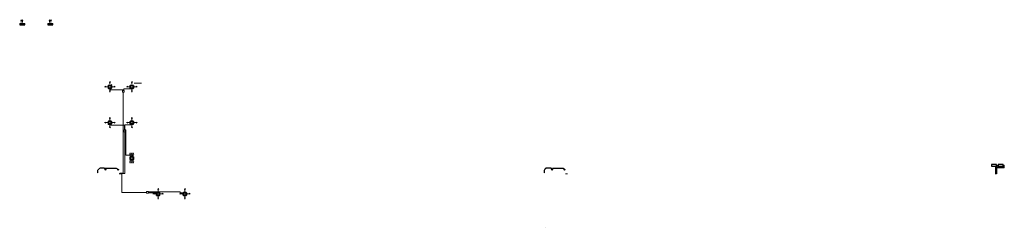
# Model space of a CAD drawing. Header units: millimetres. Extents: x -120036 to 303429, y -13674 to 42257.
# Tile 5 of 5: x 118549 to 303429, y -6554 to 32452. Entities that reach past the tile are written whole.
import ezdxf

# ---------------------------------------------------------------- set-up
doc = ezdxf.new("R2010")
doc.units = ezdxf.units.MM
doc.linetypes.add('Carkovana', pattern=[0.21, 0.15, -0.06])
doc.layers.add('Standard', color=7, linetype='Continuous', lineweight=25)
doc.layers.add('ZAM_-_POHLEDY_Pero_č.__2', color=7, linetype='Continuous', lineweight=13)

# ---------------------------------------------------------------- blocks, each defined once
blk = doc.blocks.new('KOMPLEXNÍ OBJEKT_2')
at = {"layer": 'ZAM_-_POHLEDY_Pero_č.__2', "color": 0, "linetype": 'Continuous', "lineweight": 25}
for radius in [80, 50]:
    blk.add_circle((-98135871, -465514068), radius, dxfattribs=at)
blk = doc.blocks.new('KOMPLEXNÍ OBJEKT_3')
at = {"layer": 'ZAM_-_POHLEDY_Pero_č.__2', "color": 0, "linetype": 'Continuous', "lineweight": 25}
for radius in [80, 50]:
    blk.add_circle((-98138201, -465514068), radius, dxfattribs=at)
blk = doc.blocks.new('KOMPLEXNÍ OBJEKT_4')
at = {"layer": 'ZAM_-_POHLEDY_Pero_č.__2', "color": 0, "linetype": 'Continuous', "lineweight": 25}
for radius in [80, 50]:
    blk.add_circle((-98052038, -465514068), radius, dxfattribs=at)
blk = doc.blocks.new('KOMPLEXNÍ OBJEKT_5')
at = {"layer": 'ZAM_-_POHLEDY_Pero_č.__2', "color": 0, "linetype": 'Continuous', "lineweight": 25}
for radius in [80, 50]:
    blk.add_circle((-98054368, -465514068), radius, dxfattribs=at)
blk = doc.blocks.new('KOMPLEXNÍ OBJEKT_20')
at = {"layer": 'Standard', "color": 0, "linetype": 'Continuous', "lineweight": 35}
for p, q in [((-98123623, -465518858), (-98123623, -465518388)), ((-98123573, -465518338), (-98123103, -465518338)), ((-98123103, -465518908), (-98123573, -465518908)), ((-98123053, -465518388), (-98123053, -465518858))]:
    blk.add_line(p, q, dxfattribs=at)
at = {"layer": 'Standard', "color": 0, "linetype": 'Continuous', "lineweight": 13}
for points in [[(-98123598, -465518407), (-98123571, -465518407), (-98123571, -465518834), (-98123598, -465518834), (-98123598, -465518407)], [(-98123133, -465518369), (-98123133, -465518403), (-98123550, -465518403), (-98123550, -465518369), (-98123133, -465518369)], [(-98123133, -465518877), (-98123133, -465518842), (-98123550, -465518842), (-98123550, -465518877), (-98123133, -465518877)], [(-98123151, -465518448), (-98123151, -465518784), (-98123525, -465518784), (-98123525, -465518448), (-98123151, -465518448)], [(-98123084, -465518407), (-98123112, -465518407), (-98123112, -465518834), (-98123084, -465518834), (-98123084, -465518407)]]:
    blk.add_lwpolyline(points, close=True, dxfattribs=at)
at = {"layer": 'Standard', "color": 0, "linetype": 'Continuous', "lineweight": 35}
for centre, start, end in [((-98123573, -465518388), 90, 180), ((-98123573, -465518858), 180, 270), ((-98123103, -465518388), 0, 90), ((-98123103, -465518858), 270, 0)]:
    blk.add_arc(centre, 50, start, end, dxfattribs=at)
blk = doc.blocks.new('KOMPLEXNÍ OBJEKT_21')
at = {"layer": 'Standard', "color": 0, "linetype": 'Continuous', "lineweight": 35}
for p, q in [((-98128643, -465518858), (-98128643, -465518388)), ((-98128593, -465518338), (-98128123, -465518338)), ((-98128123, -465518908), (-98128593, -465518908)), ((-98128073, -465518388), (-98128073, -465518858))]:
    blk.add_line(p, q, dxfattribs=at)
at = {"layer": 'Standard', "color": 0, "linetype": 'Continuous', "lineweight": 13}
for points in [[(-98128618, -465518407), (-98128591, -465518407), (-98128591, -465518834), (-98128618, -465518834), (-98128618, -465518407)], [(-98128153, -465518369), (-98128153, -465518403), (-98128570, -465518403), (-98128570, -465518369), (-98128153, -465518369)], [(-98128153, -465518877), (-98128153, -465518842), (-98128570, -465518842), (-98128570, -465518877), (-98128153, -465518877)], [(-98128171, -465518448), (-98128171, -465518784), (-98128545, -465518784), (-98128545, -465518448), (-98128171, -465518448)], [(-98128104, -465518407), (-98128132, -465518407), (-98128132, -465518834), (-98128104, -465518834), (-98128104, -465518407)]]:
    blk.add_lwpolyline(points, close=True, dxfattribs=at)
at = {"layer": 'Standard', "color": 0, "linetype": 'Continuous', "lineweight": 35}
for centre, start, end in [((-98128593, -465518388), 90, 180), ((-98128593, -465518858), 180, 270), ((-98128123, -465518388), 0, 90), ((-98128123, -465518858), 270, 0)]:
    blk.add_arc(centre, 50, start, end, dxfattribs=at)
blk = doc.blocks.new('KOMPLEXNÍ OBJEKT_22')
at = {"layer": 'Standard', "color": 0, "linetype": 'Continuous', "lineweight": 35}
for p, q in [((-98133570, -465498750), (-98133570, -465498280)), ((-98133520, -465498230), (-98133050, -465498230)), ((-98133050, -465498800), (-98133520, -465498800)), ((-98133000, -465498280), (-98133000, -465498750))]:
    blk.add_line(p, q, dxfattribs=at)
at = {"layer": 'Standard', "color": 0, "linetype": 'Continuous', "lineweight": 13}
for points in [[(-98133545, -465498300), (-98133517, -465498300), (-98133517, -465498727), (-98133545, -465498727), (-98133545, -465498300)], [(-98133079, -465498261), (-98133079, -465498296), (-98133496, -465498296), (-98133496, -465498261), (-98133079, -465498261)], [(-98133079, -465498769), (-98133079, -465498734), (-98133496, -465498734), (-98133496, -465498769), (-98133079, -465498769)], [(-98133097, -465498341), (-98133097, -465498676), (-98133472, -465498676), (-98133472, -465498341), (-98133097, -465498341)], [(-98133031, -465498300), (-98133058, -465498300), (-98133058, -465498727), (-98133031, -465498727), (-98133031, -465498300)]]:
    blk.add_lwpolyline(points, close=True, dxfattribs=at)
at = {"layer": 'Standard', "color": 0, "linetype": 'Continuous', "lineweight": 35}
for centre, start, end in [((-98133520, -465498280), 90, 180), ((-98133520, -465498750), 180, 270), ((-98133050, -465498280), 0, 90), ((-98133050, -465498750), 270, 0)]:
    blk.add_arc(centre, 50, start, end, dxfattribs=at)
blk = doc.blocks.new('KOMPLEXNÍ OBJEKT_23')
at = {"layer": 'Standard', "color": 0, "linetype": 'Continuous', "lineweight": 35}
for p, q in [((-98137700, -465498750), (-98137700, -465498280)), ((-98137650, -465498230), (-98137180, -465498230)), ((-98137180, -465498800), (-98137650, -465498800)), ((-98137130, -465498280), (-98137130, -465498750))]:
    blk.add_line(p, q, dxfattribs=at)
at = {"layer": 'Standard', "color": 0, "linetype": 'Continuous', "lineweight": 13}
for points in [[(-98137675, -465498300), (-98137647, -465498300), (-98137647, -465498727), (-98137675, -465498727), (-98137675, -465498300)], [(-98137209, -465498261), (-98137209, -465498296), (-98137626, -465498296), (-98137626, -465498261), (-98137209, -465498261)], [(-98137209, -465498769), (-98137209, -465498734), (-98137626, -465498734), (-98137626, -465498769), (-98137209, -465498769)], [(-98137227, -465498341), (-98137227, -465498676), (-98137602, -465498676), (-98137602, -465498341), (-98137227, -465498341)], [(-98137161, -465498300), (-98137188, -465498300), (-98137188, -465498727), (-98137161, -465498727), (-98137161, -465498300)]]:
    blk.add_lwpolyline(points, close=True, dxfattribs=at)
at = {"layer": 'Standard', "color": 0, "linetype": 'Continuous', "lineweight": 35}
for centre, start, end in [((-98137650, -465498280), 90, 180), ((-98137650, -465498750), 180, 270), ((-98137180, -465498280), 0, 90), ((-98137180, -465498750), 270, 0)]:
    blk.add_arc(centre, 50, start, end, dxfattribs=at)
blk = doc.blocks.new('KOMPLEXNÍ OBJEKT_24')
at = {"layer": 'Standard', "color": 0, "linetype": 'Continuous', "lineweight": 35}
for p, q in [((-98133570, -465505480), (-98133570, -465505010)), ((-98133520, -465504960), (-98133050, -465504960)), ((-98133000, -465505010), (-98133000, -465505480)), ((-98133050, -465505530), (-98133520, -465505530))]:
    blk.add_line(p, q, dxfattribs=at)
at = {"layer": 'Standard', "color": 0, "linetype": 'Continuous', "lineweight": 13}
for points in [[(-98133545, -465505029), (-98133517, -465505029), (-98133517, -465505456), (-98133545, -465505456), (-98133545, -465505029)], [(-98133079, -465504991), (-98133079, -465505025), (-98133496, -465505025), (-98133496, -465504991), (-98133079, -465504991)], [(-98133097, -465505070), (-98133097, -465505406), (-98133472, -465505406), (-98133472, -465505070), (-98133097, -465505070)], [(-98133031, -465505029), (-98133058, -465505029), (-98133058, -465505456), (-98133031, -465505456), (-98133031, -465505029)], [(-98133079, -465505499), (-98133079, -465505464), (-98133496, -465505464), (-98133496, -465505499), (-98133079, -465505499)]]:
    blk.add_lwpolyline(points, close=True, dxfattribs=at)
at = {"layer": 'Standard', "color": 0, "linetype": 'Continuous', "lineweight": 35}
for centre, start, end in [((-98133520, -465505010), 90, 180), ((-98133050, -465505010), 0, 90), ((-98133520, -465505480), 180, 270), ((-98133050, -465505480), 270, 0)]:
    blk.add_arc(centre, 50, start, end, dxfattribs=at)
blk = doc.blocks.new('KOMPLEXNÍ OBJEKT_25')
at = {"layer": 'Standard', "color": 0, "linetype": 'Continuous', "lineweight": 35}
for p, q in [((-98137700, -465505480), (-98137700, -465505010)), ((-98137650, -465504960), (-98137180, -465504960)), ((-98137130, -465505010), (-98137130, -465505480)), ((-98137180, -465505530), (-98137650, -465505530))]:
    blk.add_line(p, q, dxfattribs=at)
at = {"layer": 'Standard', "color": 0, "linetype": 'Continuous', "lineweight": 13}
for points in [[(-98137675, -465505029), (-98137647, -465505029), (-98137647, -465505456), (-98137675, -465505456), (-98137675, -465505029)], [(-98137209, -465504991), (-98137209, -465505025), (-98137626, -465505025), (-98137626, -465504991), (-98137209, -465504991)], [(-98137227, -465505070), (-98137227, -465505406), (-98137602, -465505406), (-98137602, -465505070), (-98137227, -465505070)], [(-98137161, -465505029), (-98137188, -465505029), (-98137188, -465505456), (-98137161, -465505456), (-98137161, -465505029)], [(-98137209, -465505499), (-98137209, -465505464), (-98137626, -465505464), (-98137626, -465505499), (-98137209, -465505499)]]:
    blk.add_lwpolyline(points, close=True, dxfattribs=at)
at = {"layer": 'Standard', "color": 0, "linetype": 'Continuous', "lineweight": 35}
for centre, start, end in [((-98137650, -465505010), 90, 180), ((-98137180, -465505010), 0, 90), ((-98137650, -465505480), 180, 270), ((-98137180, -465505480), 270, 0)]:
    blk.add_arc(centre, 50, start, end, dxfattribs=at)
blk = doc.blocks.new('KOMPLEXNÍ OBJEKT_26')
at = {"layer": 'Standard', "color": 0, "linetype": 'Continuous', "lineweight": 35}
for p, q in [((-98133570, -465512140), (-98133570, -465511670)), ((-98133520, -465511620), (-98133050, -465511620)), ((-98133050, -465512190), (-98133520, -465512190)), ((-98133000, -465511670), (-98133000, -465512140))]:
    blk.add_line(p, q, dxfattribs=at)
at = {"layer": 'Standard', "color": 0, "linetype": 'Continuous', "lineweight": 13}
for points in [[(-98133545, -465511689), (-98133517, -465511689), (-98133517, -465512116), (-98133545, -465512116), (-98133545, -465511689)], [(-98133079, -465511651), (-98133079, -465511685), (-98133496, -465511685), (-98133496, -465511651), (-98133079, -465511651)], [(-98133079, -465512159), (-98133079, -465512124), (-98133496, -465512124), (-98133496, -465512159), (-98133079, -465512159)], [(-98133097, -465511730), (-98133097, -465512066), (-98133472, -465512066), (-98133472, -465511730), (-98133097, -465511730)], [(-98133031, -465511689), (-98133058, -465511689), (-98133058, -465512116), (-98133031, -465512116), (-98133031, -465511689)]]:
    blk.add_lwpolyline(points, close=True, dxfattribs=at)
at = {"layer": 'Standard', "color": 0, "linetype": 'Continuous', "lineweight": 35}
for centre, start, end in [((-98133520, -465511670), 90, 180), ((-98133520, -465512140), 180, 270), ((-98133050, -465511670), 0, 90), ((-98133050, -465512140), 270, 0)]:
    blk.add_arc(centre, 50, start, end, dxfattribs=at)

msp = doc.modelspace()

# ---------------------------------------------------------------- linework, layer by layer
at = {"layer": 'Standard', "color": 252, "linetype": 'Continuous', "lineweight": 25}
for p, q in [((118549, 31750), (118549, 31510)), ((118549, 31750), (119489, 31750)), ((118549, 31510), (119489, 31510)), ((119489, 31510), (119489, 31750)), ((123828, 31750), (123828, 31510)), ((123828, 31750), (124768, 31750)), ((123828, 31510), (124768, 31510)), ((124768, 31510), (124768, 31750)), ((301019, 5270), (301019, 4940)), ((301969, 5270), (301019, 5270)), ((301019, 4940), (301969, 4940)), ((301969, 4940), (301969, 5270)), ((302269, 5270), (302269, 4940)), ((303219, 5270), (302269, 5270)), ((302269, 4940), (303219, 4940)), ((303219, 4940), (303219, 5270))]:
    msp.add_line(p, q, dxfattribs=at)
at = {"layer": 'Standard', "color": 252, "linetype": 'Continuous', "lineweight": 13}
for p, q in [((118825, 32452), (118733, 32220)), ((118825, 31902), (118825, 32452)), ((118825, 32452), (118917, 32220)), ((119065, 32452), (118973, 32220)), ((119065, 31902), (119065, 32452)), ((119065, 32452), (119157, 32220)), ((124164, 32452), (124072, 32220)), ((124164, 31902), (124164, 32452)), ((124164, 32452), (124256, 32220)), ((124404, 32452), (124312, 32220)), ((124404, 31902), (124404, 32452)), ((124404, 32452), (124496, 32220)), ((135503, 20858), (135411, 20626)), ((135503, 20308), (135503, 20858)), ((135503, 20858), (135595, 20626)), ((139633, 20858), (139541, 20626)), ((139633, 20308), (139633, 20858)), ((139633, 20858), (139725, 20626)), ((140071, 20547), (141395, 20547)), ((134495, 19849), (134726, 19942)), ((135045, 19849), (134495, 19849)), ((134495, 19849), (134726, 19757)), ((135494, 18850), (135402, 19081)), ((135494, 19400), (135494, 18850)), ((135494, 18850), (135587, 19081)), ((135623, 19538), (135623, 19297)), ((135623, 19297), (137956, 19297)), ((135859, 20296), (135671, 20108)), ((135953, 19858), (136503, 19858)), ((136503, 19858), (136271, 19950)), ((136503, 19858), (136271, 19766)), ((137956, 19297), (137956, 19128)), ((137991, 18828), (137991, 3606)), ((139443, 19448), (138099, 19448)), ((138099, 19448), (138099, 19128)), ((138625, 19849), (138856, 19942)), ((139175, 19849), (138625, 19849)), ((138625, 19849), (138856, 19757)), ((139443, 19538), (139443, 19448)), ((139624, 18850), (139532, 19081)), ((139624, 19400), (139624, 18850)), ((139624, 18850), (139717, 19081)), ((140083, 19858), (140633, 19858)), ((140633, 19858), (140401, 19950)), ((140633, 19858), (140401, 19766)), ((134495, 13120), (134726, 13212)), ((135045, 13120), (134495, 13120)), ((134495, 13120), (134726, 13028)), ((135503, 14128), (135411, 13897)), ((135503, 13578), (135503, 14128)), ((135503, 14128), (135595, 13897)), ((135953, 13129), (136503, 13129)), ((136503, 13129), (136271, 13221)), ((136503, 13129), (136271, 13036)), ((138625, 13120), (138856, 13212)), ((139175, 13120), (138625, 13120)), ((138625, 13120), (138856, 13028)), ((139633, 14128), (139541, 13897)), ((139633, 13578), (139633, 14128)), ((139633, 14128), (139725, 13897)), ((140083, 13129), (140633, 13129)), ((140633, 13129), (140401, 13221)), ((140633, 13129), (140401, 13036)), ((135494, 12120), (135402, 12352)), ((135494, 12670), (135494, 12120)), ((135494, 12120), (135587, 12352)), ((135643, 12809), (135643, 12662)), ((135643, 12662), (138216, 12662)), ((138216, 12662), (138216, 11709)), ((138273, 11409), (138273, 3578)), ((139443, 12719), (138284, 12719)), ((138284, 12719), (138284, 11709)), ((138429, 11789), (138339, 11789)), ((138339, 11789), (138339, 11709)), ((138489, 11789), (138429, 11789)), ((138489, 6986), (138489, 11789)), ((139443, 12809), (139443, 12719)), ((139624, 12120), (139532, 12352)), ((139624, 12670), (139624, 12120)), ((139624, 12120), (139717, 12352)), ((139289, 7432), (139197, 7200)), ((139289, 6882), (139289, 7432)), ((139289, 7432), (139381, 7200)), ((139579, 7432), (139487, 7200)), ((139579, 6882), (139579, 7432)), ((139579, 7432), (139671, 7200)), ((139879, 7432), (139787, 7200)), ((139879, 6882), (139879, 7432)), ((139879, 7432), (139971, 7200)), ((139719, 6986), (138489, 6986)), ((139289, 5486), (139197, 5718)), ((139289, 6036), (139289, 5486)), ((139289, 5486), (139381, 5718)), ((139579, 5486), (139487, 5718)), ((139579, 6036), (139579, 5486)), ((139579, 5486), (139671, 5718)), ((139719, 6719), (139719, 6986)), ((139879, 5486), (139787, 5718)), ((139879, 6036), (139879, 5486)), ((139879, 5486), (139971, 5718)), ((301079, 5240), (301079, 5170)), ((301079, 5240), (301909, 5170)), ((301909, 5240), (301079, 5170)), ((302089, 4861), (301749, 4861)), ((301749, 4861), (301749, 3512)), ((302119, 4805), (301822, 4805)), ((301822, 4805), (301822, 3512)), ((303339, 4771), (301882, 4771)), ((301882, 4771), (301882, 3512)), ((301909, 5170), (301909, 5240)), ((303369, 4715), (301952, 4715)), ((301952, 4715), (301952, 3512)), ((301969, 5105), (302119, 5105)), ((301969, 5031), (302089, 5031)), ((302022, 4595), (302022, 3512)), ((303429, 4595), (302022, 4595)), ((302089, 5031), (302089, 4861)), ((302119, 5105), (302119, 4805)), ((302329, 5240), (302329, 5170)), ((302329, 5240), (303159, 5170)), ((303159, 5240), (302329, 5170)), ((303159, 5170), (303159, 5240)), ((303219, 5146), (303429, 5146)), ((303219, 5066), (303369, 5066)), ((303219, 5031), (303339, 5031)), ((303339, 5031), (303339, 4771)), ((303369, 5066), (303369, 4715)), ((303429, 5146), (303429, 4595)), ((303429, 5111), (303429, 4651)), ((137367, 3487), (137367, 3606)), ((137991, 3606), (137367, 3606)), ((137538, 3578), (137437, 3578)), ((137437, 3487), (137437, 3578)), ((138273, 3578), (137538, 3578)), ((137750, 3487), (137542, 3487)), ((137750, 11), (137750, 3487)), ((142384, 11), (137750, 11)), ((148690, 96), (142709, 96)), ((144560, 750), (144468, 519)), ((144560, 200), (144560, 750)), ((144560, 750), (144652, 519)), ((148690, -69), (148690, 96)), ((149580, 750), (149488, 519)), ((149580, 200), (149580, 750)), ((149580, 750), (149672, 519)), ((144275, -69), (142709, -69)), ((143552, -258), (143783, -166)), ((144102, -258), (143552, -258)), ((143552, -258), (143783, -350)), ((144551, -1258), (144459, -1026)), ((144551, -708), (144551, -1258)), ((144551, -1258), (144643, -1026)), ((145009, -250), (145559, -250)), ((145559, -250), (145328, -157)), ((145559, -250), (145328, -342)), ((148572, -258), (148803, -166)), ((149122, -258), (148572, -258)), ((148572, -258), (148803, -350)), ((149270, -69), (148690, -69)), ((149571, -1258), (149479, -1026)), ((149571, -708), (149571, -1258)), ((149571, -1258), (149663, -1026)), ((150029, -250), (150579, -250)), ((150579, -250), (150348, -157)), ((150579, -250), (150348, -342))]:
    msp.add_line(p, q, dxfattribs=at)
for points in [[(118587, 31671), (119447, 31671), (119447, 31706), (118587, 31706), (118587, 31671)], [(123866, 31671), (124726, 31671), (124726, 31706), (123866, 31706), (123866, 31671)], [(137870, 19128), (138170, 19128), (138170, 18828), (137870, 18828), (137870, 19128)], [(138123, 11709), (138423, 11709), (138423, 11409), (138123, 11409), (138123, 11709)], [(138123, 11709), (138423, 11709), (138423, 11409), (138123, 11409), (138123, 11709)], [(142384, 174), (142709, 174), (142709, -151), (142384, -151), (142384, 174)]]:
    msp.add_lwpolyline(points, close=True, dxfattribs=at)
for centre in [(137247, 3487), (137307, 3487), (137367, 3487), (137437, 3487), (137517, 3487), (221080, 3487), (221150, 3487), (221210, 3487), (221280, 3487), (221330, 3487), (221390, 3487), (301752, 3487), (301822, 3487), (301882, 3487), (301952, 3487), (302022, 3487), (217338, -6529)]:
    msp.add_circle(centre, 25, dxfattribs=at)
at = {"layer": 'ZAM_-_POHLEDY_Pero_č.__2', "color": 252, "linetype": 'Carkovana', "lineweight": 25}
for p, q in [((133530, 4532), (133230, 4232)), ((133230, 3603), (133230, 4232)), ((134430, 4532), (133530, 4532)), ((134692, 4270), (134430, 4532)), ((134430, 4532), (136800, 4532)), ((137072, 4271), (136800, 4532)), ((217364, 4532), (217064, 4232)), ((217064, 3603), (217064, 4232)), ((218264, 4532), (217364, 4532)), ((218525, 4270), (218264, 4532)), ((218264, 4532), (220634, 4532)), ((220905, 4271), (220634, 4532))]:
    msp.add_line(p, q, dxfattribs=at)

# ---------------------------------------------------------------- block references
at = {"layer": 'Standard', "color": 252, "linetype": 'Continuous', "lineweight": 13}
for name in ['KOMPLEXNÍ OBJEKT_23', 'KOMPLEXNÍ OBJEKT_22', 'KOMPLEXNÍ OBJEKT_25', 'KOMPLEXNÍ OBJEKT_24', 'KOMPLEXNÍ OBJEKT_26', 'KOMPLEXNÍ OBJEKT_21', 'KOMPLEXNÍ OBJEKT_20']:
    msp.add_blockref(name, (98272893, 465518338), dxfattribs=at)
at = {"layer": 'ZAM_-_POHLEDY_Pero_č.__2', "color": 252, "linetype": 'Continuous', "lineweight": 25}
for name in ['KOMPLEXNÍ OBJEKT_3', 'KOMPLEXNÍ OBJEKT_2', 'KOMPLEXNÍ OBJEKT_5', 'KOMPLEXNÍ OBJEKT_4']:
    msp.add_blockref(name, (98272893, 465518338), dxfattribs=at)

doc.saveas('drawing.dxf')
